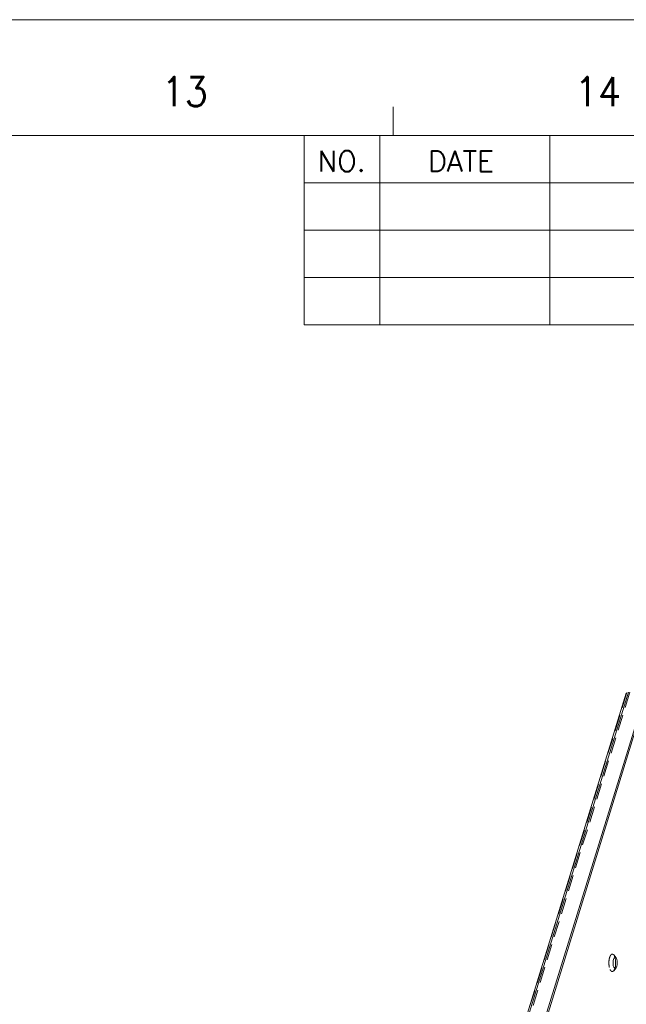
# Model space of a CAD drawing. Header units: millimetres. Extents: x 4497 to 11741, y 5958 to 12619.
# Tile 207 of 256: x 6158 to 6350, y 10006 to 10319. Entities that reach past the tile are written whole.
import ezdxf
from ezdxf.enums import TextEntityAlignment as Align

# ---------------------------------------------------------------- set-up
doc = ezdxf.new("R2010")
doc.units = ezdxf.units.MM
doc.header["$LTSCALE"] = 0.8
doc.linetypes.add('HIDDEN', pattern=[9.525, 6.35, -3.175])
doc.layers.get('0').update_dxf_attribs({"linetype": 'CONTINUOUS', "lineweight": 0})
doc.layers.add('3', color=5, linetype='HIDDEN', lineweight=0)
doc.styles.add('S', font='SIMPLEX')
doc.styles.get("Standard").update_dxf_attribs({"font": 'romans.shx', "width": 0.8, "oblique": 5, "bigfont": 'whgtxt.shx'})

msp = doc.modelspace()

# ---------------------------------------------------------------- linework, layer by layer
for p, q in [((4519.723, 10318.607), (6707.863, 10318.607)), ((6276.308, 10281.801), (6276.308, 10291.002)), ((4565.731, 10281.801), (6671.057, 10281.801)), ((6248.057, 10221.801), (6248.057, 10281.801)), ((6272.057, 10221.801), (6272.057, 10281.801)), ((6326.057, 10221.801), (6326.057, 10281.801)), ((6248.057, 10266.801), (6671.057, 10266.801)), ((6248.057, 10251.801), (6671.057, 10251.801)), ((6248.057, 10236.801), (6671.057, 10236.801)), ((6248.057, 10221.801), (6671.057, 10221.801))]:
    msp.add_line(p, q)
at = {"linetype": 'Continuous'}
for p, q in [((6350.308, 10104.875), (6234.842, 9731.228)), ((6350.958, 10105.202), (6235.492, 9731.555)), ((6241.261, 9732.338), (6356.242, 10104.418)), ((6241.566, 9731.716), (6356.547, 10103.797)), ((6347.196, 10020.634), (6347.056, 10020.852))]:
    msp.add_line(p, q, dxfattribs=at)
for centre, radius, start, end in [((6342.671, 10019.731), 4.206, 14.20953, 17.582), ((6342.125, 10019.59), 4.77, 12.21848, 14.2431), ((6340.015, 10019.262), 6.907, 353.73158, 2.61639)]:
    msp.add_arc(centre, radius, start, end, dxfattribs=at)
for points, knots in [([(6346.157, 10020.019), (6346.087, 10019.642), (6346.064, 10018.918), (6346.2, 10018.193), (6346.348, 10017.892)], [0, 0, 0, 0, 0.5332021, 1, 1, 1, 1]), ([(6346.619, 10020.968), (6346.494, 10020.894), (6346.288, 10020.571), (6346.196, 10020.228), (6346.157, 10020.019)], [0, 0, 0, 0, 0.4055841, 1, 1, 1, 1]), ([(6347.057, 10020.853), (6347, 10020.92), (6346.866, 10021.039), (6346.683, 10021.007), (6346.619, 10020.968)], [0, 0, 0, 0, 0.5389253, 1, 1, 1, 1]), ([(6346.915, 10019.578), (6346.911, 10019.666), (6346.889, 10020.009), (6346.841, 10020.35), (6346.787, 10020.599)], [0, 0, 0, 0, 0.2588718, 1, 1, 1, 1]), ([(6347.06, 10017.677), (6347.192, 10017.836), (6347.371, 10018.304), (6347.475, 10019.071), (6347.436, 10019.886), (6347.303, 10020.415), (6347.196, 10020.634)], [0, 0, 0, 0, 0.2028562, 0.4743837, 0.7601464, 1, 1, 1, 1]), ([(6346.348, 10017.892), (6346.391, 10017.805), (6346.48, 10017.658), (6346.673, 10017.503), (6346.904, 10017.518), (6347.011, 10017.619), (6347.06, 10017.677)], [0, 0, 0, 0, 0.315164, 0.5514297, 0.7538119, 1, 1, 1, 1]), ([(6346.69, 10017.556), (6346.713, 10017.628), (6346.799, 10017.941), (6346.853, 10018.262), (6346.881, 10018.508)], [0, 0, 0, 0, 0.2338737, 1, 1, 1, 1])]:
    msp.add_open_spline(points, degree=3, knots=knots, dxfattribs=at)
at = {"layer": '3'}
for p, q in [((6350.494, 10105.072), (6234.876, 9730.933)), ((6351.455, 10105.202), (6235.797, 9730.933)), ((6346.517, 10021.417), (6346.3, 10021.758)), ((6347.06, 10020.849), (6346.304, 10021.755)), ((6347.06, 10017.677), (6346.304, 10016.771))]:
    msp.add_line(p, q, dxfattribs=at)
for points, knots in [([(6346.3, 10021.759), (6346.204, 10021.873), (6346.017, 10022.027), (6345.72, 10022.009), (6345.522, 10021.896), (6345.342, 10021.701), (6345.112, 10021.31), (6344.903, 10020.659), (6344.775, 10019.762), (6344.773, 10018.802), (6344.896, 10017.901), (6345.069, 10017.345), (6345.185, 10017.109)], [0, 0, 0, 0, 0.076514, 0.1095996, 0.1462137, 0.1903577, 0.2437263, 0.3768552, 0.5362735, 0.705349, 0.8655456, 1, 1, 1, 1]), ([(6346.68, 10021.001), (6346.668, 10021.039), (6346.621, 10021.18), (6346.565, 10021.319), (6346.517, 10021.417)], [0, 0, 0, 0, 0.2655409, 1, 1, 1, 1]), ([(6345.185, 10017.109), (6345.253, 10016.971), (6345.392, 10016.74), (6345.697, 10016.497), (6346.059, 10016.521), (6346.228, 10016.68), (6346.305, 10016.772)], [0, 0, 0, 0, 0.3154542, 0.5512682, 0.7536164, 1, 1, 1, 1]), ([(6346.305, 10016.772), (6346.344, 10016.82), (6346.514, 10017.059), (6346.623, 10017.336), (6346.69, 10017.556)], [0, 0, 0, 0, 0.2127878, 1, 1, 1, 1])]:
    msp.add_open_spline(points, degree=3, knots=knots, dxfattribs=at)

# ---------------------------------------------------------------- texts
at = {"width": 0.933333}
for s, p in [('13', (6210.18, 10295.783)), ('14', (6341.291, 10295.783))]:
    msp.add_text(s, height=9.2016, dxfattribs=at).set_placement(p, align=Align.MIDDLE_CENTER)
at = {"style": 'S'}
for s, p in [('NO.', (6259.963, 10273.679)), ('DATE', (6297.838, 10273.679))]:
    msp.add_text(s, height=6.6, dxfattribs=at).set_placement(p, align=Align.MIDDLE)

doc.saveas('drawing.dxf')
